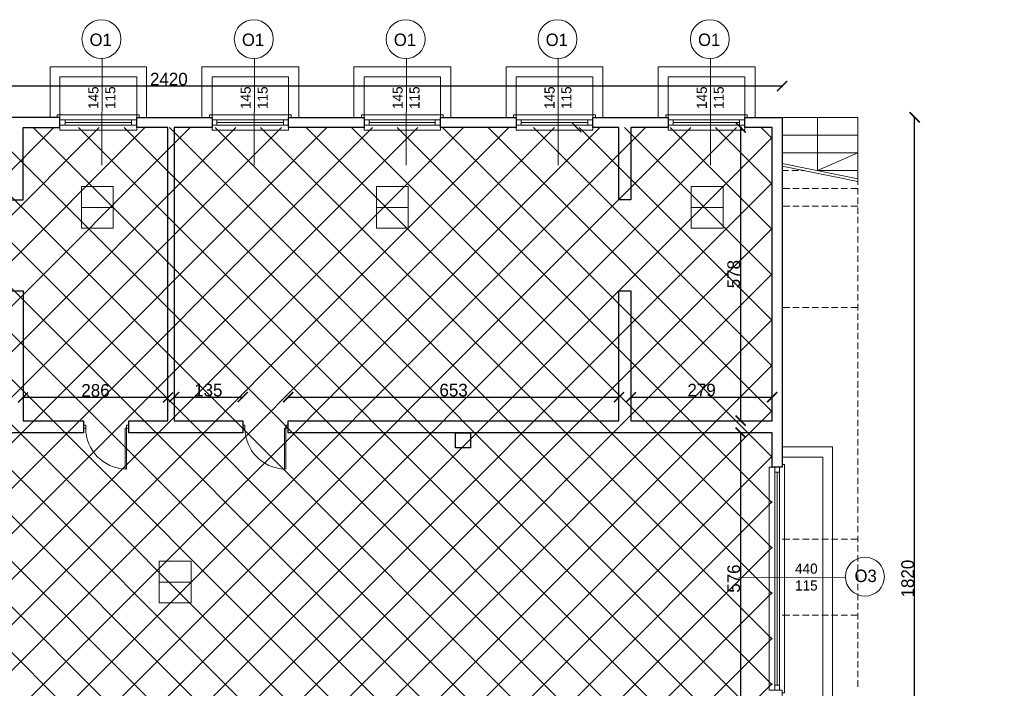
# Model space of a CAD drawing. Header units: centimetres. Extents: x -17621 to 77377, y -18613 to 66.
# Tile 35 of 173: x -11048 to -9105, y -9841 to -8522. Entities that reach past the tile are written whole.
import ezdxf

# ---------------------------------------------------------------- set-up
doc = ezdxf.new("R2010")
doc.units = ezdxf.units.CM
doc.layers.add('0-wymiarowanie rys.CAD', color=5, linetype='Continuous', lineweight=0, true_color=0x0000ff)
for name, color, linetype, lineweight in [('a_drzwi i okna', 2, 'Continuous', 0), ('a_inwentaryzacja', 141, 'Continuous', 0), ('a_wymiarowanie', 211, 'Continuous', 0), ('drzwi', 2, 'Continuous', 0), ('pomieszczenia', 191, 'Continuous', 5)]:
    doc.layers.add(name, color=color, linetype=linetype, lineweight=lineweight)
for name, color, linetype in [('PDF_0', 7, 'Continuous'), ('PDF_A050 OPIS', 7, 'Continuous'), ('PDF_A250 SCHODY', 7, 'Continuous'), ('PDF_A310 STOLARKA ZEWNĘTRZNA', 7, 'Continuous'), ('PDF_WIDOKOWA', 7, 'Continuous')]:
    doc.layers.add(name, color=color, linetype=linetype)
doc.styles.add('PDF Century Gothic', font='GOTHIC.TTF')
doc.dimstyles.new('ISO-25', dxfattribs={"dimtxt": 25, "dimasz": 20, "dimexe": 0.6, "dimexo": 0.375, "dimtad": 1, "dimdec": 0, "dimtxsty": 'PDF Century Gothic', "dimblk": 'ARCHTICK', "dimcen": 2.5, "dimadec": 1, "dimazin": 0, "dimtfac": 1, "dimtdec": 0, "dimtmove": 0, "dimatfit": 3, "dimldrblk": 'ARCHTICK', "dimfxl": 2, "dimfxlon": 1, "dimarcsym": 0})

# ---------------------------------------------------------------- blocks, each defined once
blk = doc.blocks.new('_ArchTick')
at = {"color": 0, "linetype": 'ByBlock', "const_width": 0.15}
blk.add_lwpolyline([(-0.5, -0.5), (0.5, 0.5)], dxfattribs=at)
blk = doc.blocks.new('*D872')
at = {"layer": 'a_wymiarowanie', "color": 0, "linetype": 'Continuous', "lineweight": -2, "transparency": 16777216}
for p, q in [((-9622.8, -9337.2), (-9625.4, -9337.2)), ((-9624.8, -9912.9), (-9624.8, -9337.2)), ((-9622.8, -9912.9), (-9625.4, -9912.9))]:
    blk.add_line(p, q, dxfattribs=at)
at = {"layer": 'Defpoints', "color": 0, "linetype": 'Continuous', "transparency": 16777216}
for p in [(-9624.8, -9337.2), (-9562.8, -9337.2), (-9562.8, -9912.9)]:
    blk.add_point(p, dxfattribs=at)
at = {"layer": 'a_wymiarowanie', "color": 0, "linetype": 'Continuous', "lineweight": -2, "transparency": 16777216, "xscale": 20, "yscale": 20, "zscale": 20}
for p, rotation in [((-9624.8, -9337.2), 90), ((-9624.8, -9912.9), 270)]:
    blk.add_blockref('_ArchTick', p, dxfattribs=dict(at, rotation=rotation))
at = {"layer": 'a_wymiarowanie', "color": 0, "linetype": 'Continuous', "transparency": 16777216, "insert": (-9638.5, -9625), "char_height": 25, "attachment_point": 5, "rotation": 90, "style": 'PDF Century Gothic'}
blk.add_mtext('576', dxfattribs=at)
blk = doc.blocks.new('*D873')
at = {"layer": 'a_wymiarowanie', "color": 0, "linetype": 'Continuous', "lineweight": -2, "transparency": 16777216}
for p, q in [((-9622.8, -8735.2), (-9625.4, -8735.2)), ((-9624.8, -9313.4), (-9624.8, -8735.2)), ((-9622.8, -9313.4), (-9625.4, -9313.4))]:
    blk.add_line(p, q, dxfattribs=at)
at = {"layer": 'Defpoints', "color": 0, "linetype": 'Continuous', "transparency": 16777216}
for p in [(-9624.8, -8735.2), (-9562.8, -8735.2), (-9562.8, -9313.4)]:
    blk.add_point(p, dxfattribs=at)
at = {"layer": 'a_wymiarowanie', "color": 0, "linetype": 'Continuous', "lineweight": -2, "transparency": 16777216, "xscale": 20, "yscale": 20, "zscale": 20}
for p, rotation in [((-9624.8, -8735.2), 90), ((-9624.8, -9313.4), 270)]:
    blk.add_blockref('_ArchTick', p, dxfattribs=dict(at, rotation=rotation))
at = {"layer": 'a_wymiarowanie', "color": 0, "linetype": 'Continuous', "transparency": 16777216, "insert": (-9638.5, -9024.3), "char_height": 25, "attachment_point": 5, "rotation": 90, "style": 'PDF Century Gothic'}
blk.add_mtext('578', dxfattribs=at)
blk = doc.blocks.new('*D874')
at = {"layer": 'a_wymiarowanie', "color": 0, "linetype": 'Continuous', "lineweight": -2, "transparency": 16777216}
for p, q in [((-9841.3, -9269), (-9841.3, -9266.4)), ((-9841.3, -9267), (-9562.8, -9267)), ((-9562.8, -9269), (-9562.8, -9266.4))]:
    blk.add_line(p, q, dxfattribs=at)
at = {"layer": 'Defpoints', "color": 0, "linetype": 'Continuous', "transparency": 16777216}
for p in [(-9562.8, -9267), (-9841.3, -9313.4), (-9562.8, -9313.4)]:
    blk.add_point(p, dxfattribs=at)
at = {"layer": 'a_wymiarowanie', "color": 0, "linetype": 'Continuous', "lineweight": -2, "transparency": 16777216, "xscale": 20, "yscale": 20, "zscale": 20, "rotation": 180}
blk.add_blockref('_ArchTick', (-9841.3, -9267), dxfattribs=at)
at = {"layer": 'a_wymiarowanie', "color": 0, "linetype": 'Continuous', "lineweight": -2, "transparency": 16777216, "xscale": 20, "yscale": 20, "zscale": 20}
blk.add_blockref('_ArchTick', (-9562.8, -9267), dxfattribs=at)
at = {"layer": 'a_wymiarowanie', "color": 0, "linetype": 'Continuous', "transparency": 16777216, "insert": (-9702, -9253.2), "char_height": 25, "attachment_point": 5, "style": 'PDF Century Gothic'}
blk.add_mtext('279', dxfattribs=at)
blk = doc.blocks.new('*D875')
at = {"layer": 'a_wymiarowanie', "color": 0, "linetype": 'Continuous', "lineweight": -2, "transparency": 16777216}
for p, q in [((-10517.8, -9269), (-10517.8, -9266.4)), ((-10517.8, -9267), (-9865, -9267)), ((-9865, -9269), (-9865, -9266.4))]:
    blk.add_line(p, q, dxfattribs=at)
at = {"layer": 'Defpoints', "color": 0, "linetype": 'Continuous', "transparency": 16777216}
for p in [(-9865, -9267), (-10517.8, -9313.4), (-9865, -9313.4)]:
    blk.add_point(p, dxfattribs=at)
at = {"layer": 'a_wymiarowanie', "color": 0, "linetype": 'Continuous', "lineweight": -2, "transparency": 16777216, "xscale": 20, "yscale": 20, "zscale": 20, "rotation": 180}
blk.add_blockref('_ArchTick', (-10517.8, -9267), dxfattribs=at)
at = {"layer": 'a_wymiarowanie', "color": 0, "linetype": 'Continuous', "lineweight": -2, "transparency": 16777216, "xscale": 20, "yscale": 20, "zscale": 20}
blk.add_blockref('_ArchTick', (-9865, -9267), dxfattribs=at)
at = {"layer": 'a_wymiarowanie', "color": 0, "linetype": 'Continuous', "transparency": 16777216, "insert": (-10191.4, -9253.2), "char_height": 25, "attachment_point": 5, "style": 'PDF Century Gothic'}
blk.add_mtext('653', dxfattribs=at)
blk = doc.blocks.new('*D876')
at = {"layer": 'a_wymiarowanie', "color": 0, "linetype": 'Continuous', "lineweight": -2, "transparency": 16777216}
for p, q in [((-10743, -9269), (-10743, -9266.4)), ((-10743, -9267), (-10607.5, -9267)), ((-10607.5, -9269), (-10607.5, -9266.4))]:
    blk.add_line(p, q, dxfattribs=at)
at = {"layer": 'Defpoints', "color": 0, "linetype": 'Continuous', "transparency": 16777216}
for p in [(-10607.5, -9267), (-10743, -9313.4), (-10607.5, -9313.4)]:
    blk.add_point(p, dxfattribs=at)
at = {"layer": 'a_wymiarowanie', "color": 0, "linetype": 'Continuous', "lineweight": -2, "transparency": 16777216, "xscale": 20, "yscale": 20, "zscale": 20, "rotation": 180}
blk.add_blockref('_ArchTick', (-10743, -9267), dxfattribs=at)
at = {"layer": 'a_wymiarowanie', "color": 0, "linetype": 'Continuous', "lineweight": -2, "transparency": 16777216, "xscale": 20, "yscale": 20, "zscale": 20}
blk.add_blockref('_ArchTick', (-10607.5, -9267), dxfattribs=at)
at = {"layer": 'a_wymiarowanie', "color": 0, "linetype": 'Continuous', "transparency": 16777216, "insert": (-10675.3, -9253.2), "char_height": 25, "attachment_point": 5, "style": 'PDF Century Gothic'}
blk.add_mtext('135', dxfattribs=at)
blk = doc.blocks.new('*D877')
at = {"layer": 'a_wymiarowanie', "color": 0, "linetype": 'Continuous', "lineweight": -2, "transparency": 16777216}
for p, q in [((-11041, -9269.7), (-11041, -9267.1)), ((-10754.9, -9269.7), (-10754.9, -9267.1)), ((-10754.9, -9267.7), (-11041, -9267.7))]:
    blk.add_line(p, q, dxfattribs=at)
at = {"layer": 'Defpoints', "color": 0, "linetype": 'Continuous', "transparency": 16777216}
for p in [(-11041, -9267.7), (-11041, -9313.4), (-10754.9, -9313.4)]:
    blk.add_point(p, dxfattribs=at)
at = {"layer": 'a_wymiarowanie', "color": 0, "linetype": 'Continuous', "lineweight": -2, "transparency": 16777216, "xscale": 20, "yscale": 20, "zscale": 20, "rotation": 180}
blk.add_blockref('_ArchTick', (-11041, -9267.7), dxfattribs=at)
at = {"layer": 'a_wymiarowanie', "color": 0, "linetype": 'Continuous', "lineweight": -2, "transparency": 16777216, "xscale": 20, "yscale": 20, "zscale": 20}
blk.add_blockref('_ArchTick', (-10754.9, -9267.7), dxfattribs=at)
at = {"layer": 'a_wymiarowanie', "color": 0, "linetype": 'Continuous', "transparency": 16777216, "insert": (-10898, -9253.9), "char_height": 25, "attachment_point": 5, "style": 'PDF Century Gothic'}
blk.add_mtext('286', dxfattribs=at)
blk = doc.blocks.new('*D1038')
at = {"layer": '0-wymiarowanie rys.CAD', "color": 0, "linetype": 'Continuous', "lineweight": -2, "transparency": 16777216}
for p, q in [((-9283.6, -8714.9), (-9281, -8714.9)), ((-9281.6, -10535.2), (-9281.6, -8714.9)), ((-9283.6, -10535.2), (-9281, -10535.2))]:
    blk.add_line(p, q, dxfattribs=at)
at = {"layer": 'Defpoints', "color": 0, "linetype": 'Continuous', "transparency": 16777216}
for p in [(-9543.3, -8714.9), (-9281.6, -8714.9), (-9543.3, -10535.2)]:
    blk.add_point(p, dxfattribs=at)
at = {"layer": '0-wymiarowanie rys.CAD', "color": 0, "linetype": 'Continuous', "lineweight": -2, "transparency": 16777216, "xscale": 20, "yscale": 20, "zscale": 20}
for p, rotation in [((-9281.6, -8714.9), 90), ((-9281.6, -10535.2), 270)]:
    blk.add_blockref('_ArchTick', p, dxfattribs=dict(at, rotation=rotation))
at = {"layer": '0-wymiarowanie rys.CAD', "color": 0, "linetype": 'Continuous', "lineweight": 0, "transparency": 16777216, "insert": (-9295.3, -9625), "char_height": 25, "attachment_point": 5, "rotation": 90, "style": 'PDF Century Gothic'}
blk.add_mtext('1820', dxfattribs=at)
blk = doc.blocks.new('*D1039')
at = {"layer": '0-wymiarowanie rys.CAD', "color": 0, "linetype": 'Continuous', "lineweight": -2, "transparency": 16777216}
for p, q in [((-11963.1, -8655.3), (-11963.1, -8652.7)), ((-9543.3, -8653.3), (-11963.1, -8653.3)), ((-9543.3, -8655.3), (-9543.3, -8652.7))]:
    blk.add_line(p, q, dxfattribs=at)
at = {"layer": 'Defpoints', "color": 0, "linetype": 'Continuous', "transparency": 16777216}
for p in [(-11963.1, -8653.3), (-11963.1, -8714.9), (-9543.3, -8714.9)]:
    blk.add_point(p, dxfattribs=at)
at = {"layer": '0-wymiarowanie rys.CAD', "color": 0, "linetype": 'Continuous', "lineweight": -2, "transparency": 16777216, "xscale": 20, "yscale": 20, "zscale": 20, "rotation": 180}
blk.add_blockref('_ArchTick', (-11963.1, -8653.3), dxfattribs=at)
at = {"layer": '0-wymiarowanie rys.CAD', "color": 0, "linetype": 'Continuous', "lineweight": -2, "transparency": 16777216, "xscale": 20, "yscale": 20, "zscale": 20}
blk.add_blockref('_ArchTick', (-9543.3, -8653.3), dxfattribs=at)
at = {"layer": '0-wymiarowanie rys.CAD', "color": 0, "linetype": 'Continuous', "lineweight": 0, "transparency": 16777216, "insert": (-10753.2, -8639.6), "char_height": 25, "attachment_point": 5, "style": 'PDF Century Gothic'}
blk.add_mtext('2420', dxfattribs=at)

msp = doc.modelspace()

# ---------------------------------------------------------------- hatches: boundary and pattern name
at = {"layer": 'a_inwentaryzacja', "linetype": 'Continuous', "lineweight": 5, "true_color": 0x636466, "transparency": 33554495}
h = msp.add_hatch(dxfattribs=at)
h.set_pattern_fill('ANSI37', color=251, scale=20)
h.paths.add_polyline_path([(-11942.7, -8735.2), (-9562.8, -8735.2), (-9562.8, -10514.9), (-11942.7, -10514.9)])
h.paths.add_polyline_path([(-14516.6, -10443.7), (-13890.1, -10443.7), (-13890.1, -11008.7), (-14516.6, -11008.7)])
h.paths.add_polyline_path([(-14516.6, -11036.6), (-13890.1, -11036.6), (-13890.1, -11601.6), (-14516.6, -11601.6)])
h.paths.add_polyline_path([(-14516.6, -11621.1), (-13890.1, -11621.1), (-13890.1, -12231), (-14516.6, -12231)])
h.paths.add_polyline_path([(-14516.6, -12251.4), (-14216.9, -12251.4), (-14216.9, -12669.6), (-14516.6, -12669.6)])
h.paths.add_polyline_path([(-14206.7, -12251.4), (-13890.1, -12251.4), (-13890.1, -12833.3), (-14206.7, -12833.3)])
h.paths.add_polyline_path([(-14516.6, -12681.5), (-14216.9, -12681.5), (-14216.9, -12833.3), (-14516.6, -12833.3)])
h.paths.add_polyline_path([(-15607.6, -12251.4), (-15607.6, -12831.3), (-15046.6, -12831.3), (-15046.6, -12431.7), (-14730.8, -12431.7), (-14730.8, -12251.4)])
h.paths.add_polyline_path([(-15034.7, -12443.6), (-14730.8, -12443.6), (-14730.8, -12831.3), (-15034.7, -12831.3)], flags=17)
h.paths.add_polyline_path([(-15607.6, -12851.6), (-14730.8, -12851.6), (-14730.8, -13111.3), (-15607.6, -13111.3)])
h.paths.add_polyline_path([(-15607.6, -11651.1), (-14730.8, -11651.1), (-14730.8, -12231), (-15607.6, -12231)])
h.paths.add_polyline_path([(-15607.6, -11343.7), (-14730.8, -11343.7), (-14730.8, -11631.6), (-15607.6, -11631.6)])
h.paths.add_polyline_path([(-15106.7, -13651.7), (-15287, -13651.7), (-15287, -13451.1), (-15106.7, -13451.1)])
h.paths.add_polyline_path([(-15093.2, -13451.1), (-14892.5, -13451.1), (-14892.5, -13651.7), (-15093.2, -13651.7)])
h.paths.add_polyline_path([(-14880.6, -13451.1), (-14730.8, -13451.1), (-14730.8, -13666.9), (-14880.6, -13666.9)])
h.paths.add_polyline_path([(-14892.5, -13666.1), (-15287, -13666.1), (-15287, -14010.4), (-14892.5, -14010.4)])
h.paths.add_polyline_path([(-14880.6, -13682.1), (-14730.8, -13682.1), (-14730.8, -14010.4), (-14880.6, -14010.4)])
h.paths.add_polyline_path([(-13537.5, -13682.1), (-14724.9, -13682.1), (-14724.9, -14010.4), (-13537.5, -14010.4)])
h.paths.add_polyline_path([(-12653.2, -11036.6), (-13885, -11036.6), (-13885, -11601.6), (-12653.2, -11601.6)])
h.paths.add_polyline_path([(-13885, -10443.7), (-12663.2, -10443.7), (-12663.2, -11008.7), (-13885, -11008.7)])
h.paths.add_polyline_path([(-13885, -11621.1), (-13174.6, -11621.1), (-13174.6, -12231), (-13885, -12231)])
h.paths.add_polyline_path([(-13169.5, -11621.1), (-12663.2, -11621.1), (-12663.2, -12231), (-13169.5, -12231)])
h.paths.add_polyline_path([(-13461.6, -12251.4), (-12648.2, -12251.4), (-12648.2, -12461.2), (-13461.6, -12461.2)])
h.paths.add_polyline_path([(-13878.2, -12251.4), (-13466.7, -12251.4), (-13466.7, -12833.3), (-13878.2, -12833.3)])
h.paths.add_polyline_path([(-13461.6, -12466.4), (-12868.1, -12466.4), (-12868.1, -12833.3), (-13461.6, -12833.3)])
h.paths.add_polyline_path([(-12856.3, -12466.4), (-12648.2, -12466.4), (-12648.2, -12833.3), (-12856.3, -12833.3)])
h.paths.add_polyline_path([(-14258.9, -12853.6), (-13890.1, -12853.6), (-13890.1, -13431.6), (-14258.9, -13431.6)])
h.paths.add_polyline_path([(-13878.2, -12853.6), (-13283, -12853.6), (-13283, -13431.6), (-13878.2, -13431.6)])
h.paths.add_polyline_path([(-13277.9, -12853.6), (-12648.2, -12853.6), (-12648.2, -13431.6), (-13277.9, -13431.6)])
h.paths.add_polyline_path([(-9236.8, -15998), (-8361.4, -15998), (-8361.4, -16573.6), (-9236.8, -16573.6)])
h.paths.add_polyline_path([(-8043, -15998), (-7163.3, -15998), (-7163.3, -16573.6), (-8043, -16573.6)])
h.paths.add_polyline_path([(-8336.8, -15998), (-8054.9, -15998), (-8054.9, -16573.6), (-8336.8, -16573.6)])
h.paths.add_polyline_path([(-8631.4, -15413.6), (-8054.9, -15413.6), (-8054.9, -15698.1), (-8631.4, -15698.1)])
h.paths.add_polyline_path([(-9230.9, -15413.6), (-8655.1, -15413.6), (-8655.1, -15698.1), (-9230.9, -15698.1)])
h.paths.add_polyline_path([(-9831.2, -15413.6), (-9255.4, -15413.6), (-9255.4, -15698.1), (-9831.2, -15698.1)])
h.paths.add_polyline_path([(-10437.4, -15413.6), (-9854.9, -15413.6), (-9854.9, -15698.1), (-10437.4, -15698.1)])
h.paths.add_polyline_path([(-9287.7, -15590.6), (-9287.7, -15520.2), (-9341.7, -15520.2), (-9341.7, -15590.6)], flags=16)
h.paths.add_polyline_path([(-10437.4, -12370.7), (-9854.9, -12370.7), (-9854.9, -12655.2), (-10437.4, -12655.2)])
h.paths.add_polyline_path([(-9831.2, -12370.7), (-9255.4, -12370.7), (-9255.4, -12655.2), (-9831.2, -12655.2)])
h.paths.add_polyline_path([(-9230.9, -12370.7), (-8650.1, -12370.7), (-8650.1, -12655.2), (-9230.9, -12655.2)])
h.paths.add_polyline_path([(-9236.8, -12955.1), (-8361.4, -12955.1), (-8361.4, -13531.5), (-9236.8, -13531.5)])
h.paths.add_polyline_path([(-8336.8, -12955.1), (-8054.9, -12955.1), (-8054.9, -13531.5), (-8336.8, -13531.5)])
h.paths.add_polyline_path([(-8043, -12955.1), (-7161.9, -12955.1), (-7161.9, -13531.7), (-8043, -13531.7)])
h.paths.add_polyline_path([(-3821.8, -15182.8), (-3577.7, -15182.8), (-3577.7, -15313.5), (-3821.8, -15313.5)])

# ---------------------------------------------------------------- linework, layer by layer
at = {"layer": 'a_drzwi i okna'}
for p, q in [((-10884.7, -8599.1), (-10885.2, -8809.3)), ((-10584.1, -8599.1), (-10584.6, -8809.3)), ((-10284.4, -8599.1), (-10284.9, -8809.3)), ((-9984.7, -8599.1), (-9985.2, -8809.3)), ((-9684.1, -8599.1), (-9684.6, -8809.3)), ((-9418.1, -9622.8), (-9628.3, -9622.2))]:
    msp.add_line(p, q, dxfattribs=at)
for centre in [(-10886.3, -8560.7), (-10585.7, -8560.7), (-10286, -8560.7), (-9986.3, -8560.7), (-9685.7, -8560.7), (-9379.7, -9621.2)]:
    msp.add_circle(centre, 38.4, dxfattribs=at)
at = {"layer": 'a_inwentaryzacja', "lineweight": 25}
for points in [[(-11267.9, -8714.9), (-11267.9, -8735.2), (-11346.7, -8735.2), (-11346.7, -9313.4), (-11064.7, -9313.4), (-11064.7, -9056.9), (-11041, -9056.9), (-11041, -9313.4), (-10921.7, -9313.4), (-10921.7, -9337.2), (-11382.2, -9337.2), (-11382.2, -9313.4), (-11359.4, -9313.4), (-11359.4, -8735.2), (-11417, -8735.2), (-11417, -8714.9)], [(-10968.2, -8714.9), (-11117.2, -8714.9), (-11117.2, -8735.2), (-11064.7, -8735.2), (-11064.7, -8877.4), (-11041, -8877.4), (-11041, -8735.2), (-10968.2, -8735.2)], [(-10831.9, -9313.4), (-10754.9, -9313.4), (-10754.9, -8735.2), (-10816.7, -8735.2), (-10816.7, -8714.9), (-10667.7, -8714.9), (-10667.7, -8735.2), (-10743, -8735.2), (-10743, -9313.4), (-10607.5, -9313.4), (-10607.5, -9337.2), (-10831.9, -9337.2)], [(-10367.9, -8735.2), (-10517, -8735.2), (-10517, -8714.9), (-10367.9, -8714.9)], [(-10068.2, -8735.2), (-10217.2, -8735.2), (-10217.2, -8714.9), (-10068.2, -8714.9)], [(-9767.7, -8735.2), (-9841.3, -8735.2), (-9841.3, -8877.4), (-9865, -8877.4), (-9865, -8735.2), (-9916.7, -8735.2), (-9916.7, -8714.9), (-9767.7, -8714.9)], [(-10187.6, -9366.8), (-10187.6, -9337.2), (-10158, -9337.2), (-10158, -9366.8)]]:
    msp.add_lwpolyline(points, close=True, dxfattribs=at)
msp.add_lwpolyline([(-9543.3, -9365.1), (-9543.3, -9404.9), (-9562.8, -9404.9), (-9562.8, -9337.2), (-10517.8, -9337.2), (-10517.8, -9313.4), (-9865, -9313.4), (-9865, -9056.9), (-9841.3, -9056.9), (-9841.3, -9313.4), (-9562.8, -9313.4), (-9562.8, -8735.2), (-9617, -8735.2), (-9617, -8714.9), (-9543.3, -8714.9), (-9543.3, -9404.9)], dxfattribs=at)
at = {"layer": 'drzwi'}
for points in [[(-10917.2, -9328.1), (-10921.7, -9328.1), (-10921.7, -9322.5), (-10917.2, -9322.5)], [(-10603.1, -9328.1), (-10607.5, -9328.1), (-10607.5, -9322.5), (-10603.1, -9322.5)]]:
    msp.add_lwpolyline(points, close=True, dxfattribs=at)
for points in [[(-10836.5, -9328.1), (-10832, -9328.1), (-10832, -9322.5), (-10836.5, -9322.5), (-10836.5, -9328.1), (-10839.2, -9328.1), (-10839.2, -9408.7), (-10836.5, -9408.8), (-10836.5, -9328.1)], [(-10522.4, -9328.1), (-10517.9, -9328.1), (-10517.9, -9322.5), (-10522.4, -9322.5), (-10522.4, -9328.1), (-10525.1, -9328.1), (-10525.1, -9408.7), (-10522.4, -9408.8), (-10522.4, -9328.1)]]:
    msp.add_lwpolyline(points, dxfattribs=at)
for centre in [(-10836.6, -9328.3), (-10522.5, -9328.3)]:
    msp.add_arc(centre, 80.5, 179.8945, 268.1637, dxfattribs=at)
at = {"layer": 'PDF_0', "transparency": 33554559}
for points in [[(-9938.7, -8742.8), (-9958.2, -8726.7), (-9956.5, -8725)], [(-9940.4, -8745.3), (-9938.7, -8742.8), (-9958.2, -8726.7)]]:
    msp.add_solid(points, dxfattribs=at)
at = {"layer": 'PDF_A050 OPIS', "lineweight": 0}
for points in [[(-9473.5, -8714.9), (-9473.5, -8819.8), (-9393.4, -8785.1)], [(-9393.4, -8836.4), (-9543.3, -8805.9)], [(-9393.4, -8841.4), (-9543.3, -8811)]]:
    msp.add_lwpolyline(points, dxfattribs=at)
at = {"layer": 'PDF_A250 SCHODY', "lineweight": 5}
msp.add_lwpolyline([(-9469.6, -8714.9), (-9543.3, -8714.9)], close=True, dxfattribs=at)
for points in [[(-9543.3, -8714.9), (-9393.4, -8714.9), (-9393.4, -8835.1), (-9393.4, -8847.8)], [(-9543.3, -8750.4), (-9393.4, -8750.4)], [(-9543.3, -8785.1), (-9393.4, -8785.1)], [(-9543.3, -8819.8), (-9530.6, -8819.8)], [(-9523.8, -8819.8), (-9511.1, -8819.8)], [(-9505.2, -8819.8), (-9499.6, -8819.8)], [(-9474.6, -8819.8), (-9393.4, -8819.8)], [(-9543.3, -8855.4), (-9528.1, -8855.4)], [(-9522.1, -8855.4), (-9509.4, -8855.4)], [(-9502.7, -8855.4), (-9490, -8855.4)], [(-9484, -8855.4), (-9471.3, -8855.4)], [(-9464.6, -8855.4), (-9451.9, -8855.4)], [(-9445.9, -8855.4), (-9433.2, -8855.4)], [(-9426.5, -8855.4), (-9413.8, -8855.4)], [(-9407.8, -8855.4), (-9393.4, -8855.4)], [(-9393.4, -8854.6), (-9393.4, -8867.3)], [(-9393.4, -8873.2), (-9393.4, -8885.9)], [(-9543.3, -8890.1), (-9528.1, -8890.1)], [(-9522.1, -8890.1), (-9509.4, -8890.1)], [(-9502.7, -8890.1), (-9490, -8890.1)], [(-9484, -8890.1), (-9471.3, -8890.1)], [(-9464.6, -8890.1), (-9451.9, -8890.1)], [(-9445.9, -8890.1), (-9433.2, -8890.1)], [(-9426.5, -8890.1), (-9413.8, -8890.1)], [(-9407.8, -8890.1), (-9393.4, -8890.1)], [(-9393.4, -8892.7), (-9393.4, -8905.4)], [(-9393.4, -8911.3), (-9393.4, -8924)], [(-9393.4, -8930.8), (-9393.4, -8943.5)], [(-9393.4, -8949.4), (-9393.4, -8962.1)], [(-9393.4, -8968.9), (-9393.4, -8981.6)], [(-9393.4, -8987.5), (-9393.4, -9000.2)], [(-9393.4, -9007), (-9393.4, -9019.7)], [(-9393.4, -9025.6), (-9393.4, -9038.3)], [(-9393.4, -9045.1), (-9393.4, -9057.8)], [(-9393.4, -9063.7), (-9393.4, -9076.4)], [(-9543.3, -9089.9), (-9528.1, -9089.9)], [(-9522.1, -9089.9), (-9509.4, -9089.9)], [(-9502.7, -9089.9), (-9490, -9089.9)], [(-9484, -9089.9), (-9471.3, -9089.9)], [(-9464.6, -9089.9), (-9451.9, -9089.9)], [(-9445.9, -9089.9), (-9433.2, -9089.9)], [(-9426.5, -9089.9), (-9413.8, -9089.9)], [(-9407.8, -9089.9), (-9393.4, -9089.9)], [(-9393.4, -9083.2), (-9393.4, -9095.9)], [(-9393.4, -9101.8), (-9393.4, -9114.5)], [(-9393.4, -9121.3), (-9393.4, -9134)], [(-9393.4, -9139.9), (-9393.4, -9152.6)], [(-9393.4, -9159.4), (-9393.4, -9172.1)], [(-9393.4, -9178), (-9393.4, -9190.7)], [(-9393.4, -9197.5), (-9393.4, -9210.2)], [(-9393.4, -9216.1), (-9393.4, -9228.8)], [(-9393.4, -9235.6), (-9393.4, -9248.3)], [(-9393.4, -9254.2), (-9393.4, -9266.9)], [(-9393.4, -9273.7), (-9393.4, -9286.4)], [(-9393.4, -9292.3), (-9393.4, -9305)], [(-9393.4, -9311.8), (-9393.4, -9324.5)], [(-9393.4, -9330.4), (-9393.4, -9343.1)], [(-9393.4, -9349.9), (-9393.4, -9362.6)], [(-9393.4, -9368.5), (-9393.4, -9381.2)], [(-9393.4, -9388), (-9393.4, -9400.7)], [(-9393.4, -9406.6), (-9393.4, -9419.3)], [(-9393.4, -9426.1), (-9393.4, -9438.8)], [(-9393.4, -9444.7), (-9393.4, -9457.4)], [(-9393.4, -9464.2), (-9393.4, -9476.9)], [(-9393.4, -9482.8), (-9393.4, -9495.5)], [(-9393.4, -9502.3), (-9393.4, -9515)], [(-9393.4, -9520.9), (-9393.4, -9533.6)], [(-9543.3, -9547.1), (-9528.1, -9547.1)], [(-9522.1, -9547.1), (-9509.4, -9547.1)], [(-9502.7, -9547.1), (-9490, -9547.1)], [(-9484, -9547.1), (-9471.3, -9547.1)], [(-9464.6, -9547.1), (-9451.9, -9547.1)], [(-9445.9, -9547.1), (-9433.2, -9547.1)], [(-9426.5, -9547.1), (-9413.8, -9547.1)], [(-9407.8, -9547.1), (-9393.4, -9547.1)], [(-9393.4, -9540.4), (-9393.4, -9553.1)], [(-9393.4, -9559), (-9393.4, -9571.7)], [(-9393.4, -9578.5), (-9393.4, -9591.2)], [(-9393.4, -9597.1), (-9393.4, -9609.8)], [(-9393.4, -9616.6), (-9393.4, -9629.3)], [(-9393.4, -9635.2), (-9393.4, -9647.9)], [(-9393.4, -9654.7), (-9393.4, -9667.4)], [(-9393.4, -9673.3), (-9393.4, -9686)], [(-9393.4, -9692.8), (-9393.4, -9705.5)], [(-9543.3, -9697), (-9528.1, -9697)], [(-9522.1, -9697), (-9509.4, -9697)], [(-9502.7, -9697), (-9490, -9697)], [(-9484, -9697), (-9471.3, -9697)], [(-9464.6, -9697), (-9451.9, -9697)], [(-9445.9, -9697), (-9433.2, -9697)], [(-9426.5, -9697), (-9413.8, -9697)], [(-9407.8, -9697), (-9393.4, -9697)], [(-9393.4, -9711.4), (-9393.4, -9724.1)], [(-9393.4, -9730.9), (-9393.4, -9743.6)], [(-9393.4, -9749.5), (-9393.4, -9762.2)], [(-9393.4, -9769), (-9393.4, -9781.7)], [(-9393.4, -9787.6), (-9393.4, -9800.3)], [(-9393.4, -9807.1), (-9393.4, -9819.8)], [(-9393.4, -9825.7), (-9393.4, -9838.4)]]:
    msp.add_lwpolyline(points, dxfattribs=at)
at = {"layer": 'PDF_A310 STOLARKA ZEWNĘTRZNA', "lineweight": 5}
for points in [[(-10968.2, -8740.3), (-10968.2, -8714.9), (-10973.3, -8714.9), (-10973.3, -8709.8), (-10816.7, -8709.8), (-10811.6, -8709.8), (-10811.6, -8714.9), (-10816.7, -8714.9), (-10816.7, -8740.3)], [(-10968.2, -8730.1), (-10958.1, -8730.1), (-10826.8, -8730.1), (-10816.7, -8730.1), (-10816.7, -8719.9), (-10826.8, -8719.9), (-10958.1, -8719.9), (-10968.2, -8719.9)], [(-10667.7, -8740.3), (-10667.7, -8714.9), (-10672.7, -8714.9), (-10672.7, -8709.8), (-10517, -8709.8), (-10511.9, -8709.8), (-10511.9, -8714.9), (-10517, -8714.9), (-10517, -8740.3)], [(-10667.7, -8730.1), (-10658.3, -8730.1), (-10527.1, -8730.1), (-10517, -8730.1), (-10517, -8719.9), (-10527.1, -8719.9), (-10658.3, -8719.9), (-10667.7, -8719.9)], [(-10367.9, -8740.3), (-10367.9, -8714.9), (-10373, -8714.9), (-10373, -8709.8), (-10217.2, -8709.8), (-10212.2, -8709.8), (-10212.2, -8714.9), (-10217.2, -8714.9), (-10217.2, -8740.3)], [(-10367.9, -8730.1), (-10357.8, -8730.1), (-10227.4, -8730.1), (-10217.2, -8730.1), (-10217.2, -8719.9), (-10227.4, -8719.9), (-10357.8, -8719.9), (-10367.9, -8719.9)], [(-10068.2, -8740.3), (-10068.2, -8714.9), (-10073.3, -8714.9), (-10073.3, -8709.8), (-9916.7, -8709.8), (-9911.6, -8709.8), (-9911.6, -8714.9), (-9916.7, -8714.9), (-9916.7, -8740.3)], [(-10068.2, -8730.1), (-10058.1, -8730.1), (-9926.8, -8730.1), (-9916.7, -8730.1), (-9916.7, -8719.9), (-9926.8, -8719.9), (-10058.1, -8719.9), (-10068.2, -8719.9)], [(-9767.7, -8740.3), (-9767.7, -8714.9), (-9772.7, -8714.9), (-9772.7, -8709.8), (-9617, -8709.8), (-9611.9, -8709.8), (-9611.9, -8714.9), (-9617, -8714.9), (-9617, -8740.3)], [(-9767.7, -8730.1), (-9758.3, -8730.1), (-9627.1, -8730.1), (-9617, -8730.1), (-9617, -8719.9), (-9627.1, -8719.9), (-9758.3, -8719.9), (-9767.7, -8719.9)], [(-9568.7, -9404.9), (-9543.3, -9404.9), (-9543.3, -9399.8), (-9538.2, -9399.8), (-9538.2, -9845.2), (-9538.2, -9850.2), (-9543.3, -9850.2), (-9543.3, -9845.2), (-9568.7, -9845.2)], [(-9557.7, -9404.9), (-9557.7, -9415), (-9557.7, -9835), (-9557.7, -9845.2), (-9548.4, -9845.2), (-9548.4, -9835), (-9548.4, -9415), (-9548.4, -9404.9)]]:
    msp.add_lwpolyline(points, close=True, dxfattribs=at)
for points in [[(-10958.1, -8719.9), (-10958.1, -8730.1)], [(-10826.8, -8719.9), (-10826.8, -8730.1)], [(-10658.3, -8719.9), (-10658.3, -8730.1)], [(-10527.1, -8719.9), (-10527.1, -8730.1)], [(-10357.8, -8719.9), (-10357.8, -8730.1)], [(-10227.4, -8719.9), (-10227.4, -8730.1)], [(-10058.1, -8719.9), (-10058.1, -8730.1)], [(-9926.8, -8719.9), (-9926.8, -8730.1)], [(-9758.3, -8719.9), (-9758.3, -8730.1)], [(-9627.1, -8719.9), (-9627.1, -8730.1)], [(-10958.1, -8725), (-10826.8, -8725)], [(-10658.3, -8725), (-10527.1, -8725)], [(-10357.8, -8725), (-10227.4, -8725)], [(-10058.1, -8725), (-9926.8, -8725)], [(-9758.3, -8725), (-9627.1, -8725)], [(-9548.4, -9415), (-9557.7, -9415)], [(-9552.6, -9415), (-9552.6, -9835)], [(-9548.4, -9835), (-9557.7, -9835)]]:
    msp.add_lwpolyline(points, dxfattribs=at)
at = {"layer": 'PDF_WIDOKOWA', "lineweight": 5}
for points in [[(-10797.2, -8714.9), (-10797.2, -8615), (-10987.7, -8615), (-10987.7, -8714.9)], [(-10496.6, -8714.9), (-10496.6, -8615), (-10688, -8615), (-10688, -8714.9)], [(-10196.9, -8714.9), (-10196.9, -8615), (-10388.3, -8615), (-10388.3, -8714.9)], [(-9897.2, -8714.9), (-9897.2, -8615), (-10087.7, -8615), (-10087.7, -8714.9)], [(-9596.6, -8714.9), (-9596.6, -8615), (-9788, -8615), (-9788, -8714.9)], [(-10816.7, -8714.9), (-10816.7, -8635.3), (-10968.2, -8635.3), (-10968.2, -8714.9)], [(-10517, -8714.9), (-10517, -8635.3), (-10667.7, -8635.3), (-10667.7, -8714.9)], [(-10217.2, -8714.9), (-10217.2, -8635.3), (-10367.9, -8635.3), (-10367.9, -8714.9)], [(-9916.7, -8714.9), (-9916.7, -8635.3), (-10068.2, -8635.3), (-10068.2, -8714.9)], [(-9617, -8714.9), (-9617, -8635.3), (-9767.7, -8635.3), (-9767.7, -8714.9)], [(-9543.3, -9365.1), (-9443.4, -9365.1), (-9443.4, -9884.9), (-9543.3, -9884.9), (-9543.3, -9845.2), (-9543.3, -9865.5), (-9462.9, -9865.5), (-9462.9, -9385.4), (-9543.3, -9385.4), (-9543.3, -9404.9)]]:
    msp.add_lwpolyline(points, dxfattribs=at)
at = {"layer": 'pomieszczenia'}
for p, q in [((-10925.9, -8892.7), (-10862.8, -8892.7)), ((-10343.8, -8892.7), (-10280.7, -8892.7)), ((-9722.6, -8892.7), (-9659.5, -8892.7)), ((-10772.1, -9631.8), (-10709.1, -9631.8))]:
    msp.add_line(p, q, dxfattribs=at)
for points in [[(-10925.9, -8851.5), (-10862.8, -8851.5), (-10862.8, -8933.8), (-10925.9, -8933.8)], [(-10343.8, -8851.5), (-10280.7, -8851.5), (-10280.7, -8933.8), (-10343.8, -8933.8)], [(-9722.6, -8851.5), (-9659.5, -8851.5), (-9659.5, -8933.8), (-9722.6, -8933.8)], [(-10772.1, -9590.6), (-10709.1, -9590.6), (-10709.1, -9673), (-10772.1, -9673)]]:
    msp.add_lwpolyline(points, close=True, dxfattribs=at)

# ---------------------------------------------------------------- texts
at = {"layer": 'a_drzwi i okna', "style": 'PDF Century Gothic'}
for s, width, gutter_width, heights, insert, char_height, attachment_point in [('O1', 220.698, 15.3, [199.8], (-10909.6, -8574.5), 24.55, 7), ('O1', 220.698, 15.3, [199.8], (-10609, -8574.5), 24.55, 7), ('O1', 220.698, 15.3, [199.8], (-10309.3, -8574.5), 24.55, 7), ('O1', 220.698, 15.3, [199.8], (-10009.6, -8574.5), 24.55, 7), ('O1', 220.698, 15.3, [199.8], (-9709, -8574.5), 24.55, 7), ('440\\P115', 179.816, 12.5, [162.8], (-9517.6, -9595.3), 20, 1), ('O3', 220.698, 15.3, [199.8], (-9356.4, -9607.3), 24.55, 3)]:
    msp.add_mtext_dynamic_manual_height_columns(s, width=width, gutter_width=gutter_width, heights=heights, dxfattribs=dict(at, insert=insert, char_height=char_height, attachment_point=attachment_point))
at = {"layer": 'a_drzwi i okna', "char_height": 20, "attachment_point": 1, "rotation": 90, "style": 'PDF Century Gothic'}
for insert in [(-10912.1, -8698.5), (-10611.6, -8698.5), (-10311.9, -8698.5), (-10012.1, -8698.5), (-9711.6, -8698.5)]:
    msp.add_mtext_dynamic_manual_height_columns('145\\P115', width=179.816, gutter_width=12.5, heights=[162.8], dxfattribs=dict(at, insert=insert))

# ---------------------------------------------------------------- dimensions: what is measured, and where the dimension line sits
at = {"layer": '0-wymiarowanie rys.CAD', "linetype": 'Continuous', "lineweight": 0}
dim = msp.add_linear_dim(base=(-11963.1, -8653.3), p1=(-9543.3, -8714.9), p2=(-11963.1, -8714.9), dimstyle='ISO-25', dxfattribs=at)
dim.commit()
dim.dimension.update_dxf_attribs({"geometry": '*D1039', "text_midpoint": (-10753.2, -8639.6)})
dim = msp.add_linear_dim(base=(-9281.6, -8714.9), p1=(-9543.3, -10535.2), p2=(-9543.3, -8714.9), angle=90, dimstyle='ISO-25', dxfattribs=at)
dim.commit()
dim.dimension.update_dxf_attribs({"geometry": '*D1038', "text_midpoint": (-9295.3, -9625)})
at = {"layer": 'a_wymiarowanie', "linetype": 'Continuous'}
for base, p1, p2, picture, middle in [((-9624.8, -8735.2), (-9562.8, -9313.4), (-9562.8, -8735.2), '*D873', (-9638.5, -9024.3)), ((-9624.8, -9337.2), (-9562.8, -9912.9), (-9562.8, -9337.2), '*D872', (-9638.5, -9625))]:
    dim = msp.add_linear_dim(base=base, p1=p1, p2=p2, angle=90, dimstyle='ISO-25', dxfattribs=at)
    dim.commit()
    dim.dimension.update_dxf_attribs({"geometry": picture, "text_midpoint": middle})
for base, p1, p2, picture, middle in [((-11041, -9267.7), (-10754.9, -9313.4), (-11041, -9313.4), '*D877', (-10898, -9253.9)), ((-10607.548, -9266.9943), (-10743.0139, -9313.4473), (-10607.548, -9313.4473), '*D876', (-10675.2809, -9253.2405)), ((-9865, -9267), (-10517.8, -9313.4), (-9865, -9313.4), '*D875', (-10191.4, -9253.2)), ((-9562.7677, -9266.9943), (-9841.3193, -9313.4473), (-9562.7677, -9313.4473), '*D874', (-9702.0435, -9253.2405))]:
    dim = msp.add_linear_dim(base=base, p1=p1, p2=p2, dimstyle='ISO-25', dxfattribs=at)
    dim.commit()
    dim.dimension.update_dxf_attribs({"geometry": picture, "text_midpoint": middle})

doc.saveas('drawing.dxf')
